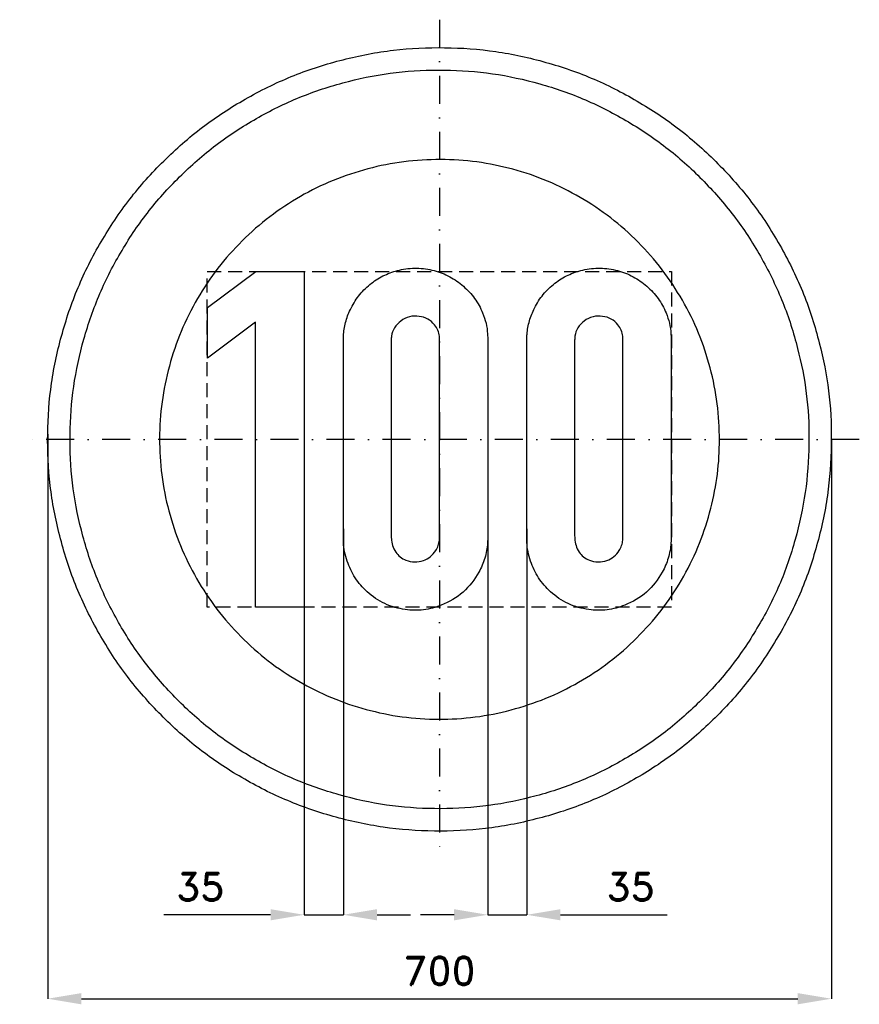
# Model space of a CAD drawing. Header units: millimetres. Extents: x -375 to 375, y -505 to 375.
import ezdxf

# ---------------------------------------------------------------- set-up
doc = ezdxf.new("R2010")
doc.units = ezdxf.units.MM
doc.header["$LTSCALE"] = 5
doc.linetypes.add('ČERCHOVANÁX2', pattern=[2, 1, -0.5, 0, -0.5])
doc.linetypes.add('ČÁRKOVANÁX2', pattern=[1.5, 1, -0.5])
doc.layers.add('Kóty', color=2, linetype='Continuous')
doc.layers.add('Značka', color=7, linetype='Continuous')
doc.styles.get("Standard").update_dxf_attribs({"font": 'romand.shx', "height": 25})
doc.dimstyles.get("Standard").update_dxf_attribs({"dimtxt": 25, "dimasz": 30, "dimexe": 0.18, "dimexo": 0.0625, "dimgap": 12.5, "dimtad": 1, "dimdec": 0, "dimzin": 0, "dimdsep": 46, "dimtxsty": 'Standard', "dimcen": 0.09, "dimadec": 0, "dimazin": 0, "dimtfac": 1, "dimtdec": 0, "dimtofl": 0, "dimtmove": 0, "dimatfit": 3, "dimfxl": 1, "dimtolj": 1, "dimtzin": 0, "dimarcsym": 0})

# ---------------------------------------------------------------- blocks, each defined once
blk = doc.blocks.new('*D2')
at = {"layer": 'Defpoints', "color": 0, "transparency": 16777216}
for p in [(-349.92, 4.7), (350.05, 0.12), (350.05, -499.82)]:
    blk.add_point(p, dxfattribs=at)
at = {"layer": 'Kóty', "color": 0, "lineweight": -2, "transparency": 16777216}
for p, q in [((-349.92, 4.64), (-349.92, -500)), ((350.05, 0.06), (350.05, -500)), ((-319.92, -499.82), (320.05, -499.82))]:
    blk.add_line(p, q, dxfattribs=at)
at = {"layer": 'Kóty', "color": 0, "transparency": 16777216}
for points in [[(-319.92, -494.82), (-319.92, -504.82), (-349.92, -499.82)], [(320.05, -494.82), (320.05, -504.82), (350.05, -499.82)]]:
    blk.add_solid(points, dxfattribs=at)
at = {"layer": 'Kóty', "color": 0, "transparency": 16777216, "insert": (0.06, -474.82), "char_height": 25, "attachment_point": 5}
blk.add_mtext('\\A1;700', dxfattribs=at)

msp = doc.modelspace()

# ---------------------------------------------------------------- linework, layer by layer
at = {"layer": 'Kóty'}
for p, q in [((-85.82, -79.97), (-85.82, -425)), ((43.03, -79.97), (43.03, -425)), ((78.03, -79.97), (78.03, -425)), ((-120.91, -149.91), (-120.91, -425)), ((-150.91, -424.82), (-246.39, -424.82)), ((-55.82, -424.82), (-25.82, -424.82)), ((13.03, -424.82), (-16.97, -424.82)), ((108.03, -424.82), (203.51, -424.82))]:
    msp.add_line(p, q, dxfattribs=at)
for points in [[(-120.91, -424.82), (-85.82, -424.82)], [(43.03, -424.82), (78.03, -424.82)]]:
    msp.add_lwpolyline(points, dxfattribs=at)
for points in [[(-150.91, -419.82), (-150.91, -429.82), (-120.91, -424.82)], [(-55.82, -419.82), (-55.82, -429.82), (-85.82, -424.82)], [(13.03, -419.82), (13.03, -429.82), (43.03, -424.82)], [(108.03, -419.82), (108.03, -429.82), (78.03, -424.82)]]:
    msp.add_solid(points, dxfattribs=at)
at = {"layer": 'Značka', "color": 6, "linetype": 'ČERCHOVANÁX2', "lineweight": 25, "ltscale": 5}
for p, q in [((0, 375), (0, -375)), ((375, 0), (-375, 0))]:
    msp.add_line(p, q, dxfattribs=at)
at = {"layer": 'Značka', "color": 5}
for points in [[(350, 0, -0.001625), (349.99, -2.29), (349.97, -4.58, -0.032168), (346.49, -50.21, -0.035721), (336.86, -95, -0.036668), (321.83, -138.26, -0.034758), (300.79, -178.95, -0.034053), (274.96, -216.77, -0.034445), (244.23, -250.71, -0.03455), (209.51, -280.56, -0.03444), (171.02, -305.37, -0.034409), (129.75, -325.22, -0.034438), (86.15, -339.23, -0.034425), (41.16, -347.72, -0.034424), (-4.58, -349.97, -0.034419), (-50.24, -346.53, -0.034407), (-95, -336.86, -0.034408), (-138.22, -321.72, -0.034422), (-178.95, -300.79, -0.034412), (-216.78, -274.98, -0.034416), (-250.71, -244.23, -0.03441), (-280.56, -209.5, -0.03441), (-305.37, -171.02, -0.034415), (-325.22, -129.75, -0.034415), (-339.23, -86.15, -0.034419), (-347.72, -41.16, -0.034415), (-349.97, 4.58, -0.034418), (-346.53, 50.24, -0.034417), (-336.86, 95, -0.034422), (-321.72, 138.22, -0.034426), (-300.79, 178.95, -0.03442), (-274.98, 216.78, -0.034413), (-244.23, 250.71, -0.034403), (-209.5, 280.56, -0.034421), (-171.02, 305.37, -0.034408), (-129.75, 325.22, -0.034417), (-86.15, 339.23, -0.034422), (-41.16, 347.72, -0.034424), (4.58, 349.97, -0.034419), (50.24, 346.53, -0.034406), (95, 336.86, -0.034428), (138.22, 321.71, -0.034446), (178.95, 300.79, -0.03443), (216.77, 274.98, -0.034407), (250.71, 244.23, -0.034396), (280.57, 209.5, -0.034484), (305.37, 171.02, -0.034412), (325.2, 129.76, -0.034079), (339.23, 86.15, -0.032792), (347.51, 43.38, -0.034265), (350, 0)], [(-85.82, 90.5, -0.002208), (-85.74, 92.26, -0.005511), (-85.63, 94.03, -0.051515), (-83.48, 105.99, -0.050391), (-78.94, 117.34, -0.059158), (-71.14, 129.5, -0.059882), (-60.72, 139.47, -0.057399), (-48.98, 146.74, -0.055938), (-35.88, 151.22, -0.062894), (-20.31, 152.98, -0.065053), (-4.82, 150.78, -0.0622), (9.11, 145.36, -0.059632), (21.34, 136.75, -0.05894), (31.36, 125.86, -0.061246), (38.5, 112.93, -0.042843), (41.54, 103.76, -0.047004), (42.9, 94.25, -0.005668), (42.98, 92.7), (43.03, 91.15), (43.03, -90.22, -0.00079), (42.97, -91.46, -0.003943), (42.9, -92.69, -0.05685), (40.49, -106.04, -0.056959), (35.09, -118.63, -0.090896), (21.02, -136.43, -0.092621), (1.59, -148.1, -0.069936), (-14.21, -152.31, -0.06835), (-30.54, -152.07, -0.077376), (-48.81, -146.76, -0.079317), (-64.57, -136.13, -0.068546), (-75.3, -123.68, -0.06403), (-82.41, -108.88, -0.035939), (-84.74, -100.58, -0.041873), (-85.75, -92.07), (-85.79, -91.05), (-85.82, -90.04), (-85.82, 90.5)], [(78.03, 90.5, -0.001104), (78.11, 92.26, -0.005511), (78.21, 94.03, -0.051515), (80.36, 105.99, -0.050391), (84.9, 117.34, -0.059158), (92.7, 129.5, -0.059882), (103.12, 139.47, -0.057399), (114.86, 146.74, -0.055938), (127.96, 151.22, -0.062894), (143.53, 152.98, -0.065053), (159.03, 150.78, -0.0622), (172.95, 145.36, -0.059632), (185.18, 136.75, -0.05894), (195.2, 125.86, -0.061246), (202.34, 112.93, -0.042843), (205.39, 103.76, -0.047004), (206.75, 94.25, -0.005668), (206.82, 92.7), (206.87, 91.15), (206.87, -90.22, -0.00079), (206.81, -91.46, -0.003943), (206.75, -92.69, -0.05685), (204.33, -106.04, -0.056959), (198.93, -118.63, -0.090865), (184.87, -136.43, -0.092595), (165.43, -148.1, -0.069936), (149.63, -152.31, -0.06835), (133.31, -152.07, -0.077394), (115.04, -146.76, -0.079343), (99.28, -136.13, -0.068546), (88.54, -123.68, -0.06403), (81.43, -108.88, -0.035939), (79.1, -100.58, -0.041873), (78.09, -92.07, -0.004802), (78.05, -91.05), (78.03, -90.04), (78.03, 90.5)], [(-43.13, 88.5), (-43.13, -86.22), (-43.08, -87.36, 0.005853), (-43, -88.5, 0.053819), (-41.87, -94.88, 0.083888), (-39.1, -100.66, 0.084474), (-35.15, -104.96, 0.073809), (-29.97, -107.88, 0.093634), (-22.16, -109.54, 0.098918), (-14.35, -108.19, 0.089556), (-8.1, -104.71, 0.084046), (-3.38, -99.32, 0.059761), (-1.18, -94.93, 0.064947), (-0.13, -90.19, 0.009658), (-0.06, -89.38), (0, -88.57), (0, 89.43, 0.004418), (-0.02, 90.76, 0.014712), (-0.1, 92.09, 0.079865), (-1.5, 97.52, 0.074621), (-4.5, 102.34, 0.099301), (-10.55, 107.46, 0.09646), (-18.1, 109.93, 0.104446), (-26.72, 109.57, 0.104035), (-34.54, 105.75, 0.098005), (-40.16, 99.77, 0.112812), (-42.85, 92.25, 0.02293), (-43.05, 90.38, 0.007308), (-43.13, 88.5)], [(120.71, 88.5), (120.71, -86.22), (120.77, -87.36, 0.005853), (120.84, -88.5, 0.053819), (121.97, -94.88, 0.083888), (124.75, -100.66, 0.084474), (128.7, -104.96, 0.073809), (133.87, -107.88, 0.093634), (141.68, -109.54, 0.098918), (149.5, -108.19, 0.089556), (155.74, -104.71, 0.084046), (160.46, -99.32, 0.059577), (162.67, -94.93, 0.064753), (163.71, -90.19, 0.009658), (163.79, -89.38, 0.002313), (163.84, -88.57), (163.84, 89.43, 0.004418), (163.82, 90.76, 0.014712), (163.75, 92.09, 0.079865), (162.35, 97.52, 0.074621), (159.34, 102.34, 0.099301), (153.29, 107.46, 0.09646), (145.75, 109.93, 0.104453), (137.12, 109.57, 0.104074), (129.31, 105.75, 0.098005), (123.68, 99.77, 0.112812), (121, 92.25, 0.02293), (120.8, 90.38, 0.007308), (120.71, 88.5)]]:
    msp.add_lwpolyline(points, format="xyb", dxfattribs=at)
at = {"layer": 'Značka', "color": 1}
for points in [[(330, 0, -0.001639), (329.99, -2.16), (329.97, -4.32, -0.032167), (326.69, -47.34, -0.035725), (317.61, -89.58, -0.036665), (303.44, -130.36, -0.034751), (283.6, -168.73, -0.034042), (259.25, -204.39, -0.034442), (230.27, -236.38, -0.034571), (197.54, -264.53, -0.03443), (161.24, -287.92, -0.034374), (122.33, -306.64, -0.034411), (81.23, -319.85, -0.034418), (38.8, -327.85, -0.034426), (-4.32, -329.97, -0.03444), (-47.37, -326.73, -0.034411), (-89.58, -317.61, -0.034427), (-130.32, -303.33, -0.034405), (-168.73, -283.6, -0.034412), (-204.39, -259.27, -0.034408), (-236.38, -230.27, -0.034409), (-264.53, -197.53, -0.034412), (-287.92, -161.25, -0.034422), (-306.64, -122.34, -0.034411), (-319.85, -81.23, -0.034422), (-327.85, -38.8, -0.034418), (-329.97, 4.32, -0.034417), (-326.73, 47.37, -0.034418), (-317.61, 89.58, -0.03442), (-303.33, 130.32, -0.034415), (-283.6, 168.73, -0.034423), (-259.27, 204.39, -0.034424), (-230.27, 236.38, -0.034421), (-197.53, 264.53, -0.034409), (-161.25, 287.92, -0.034412), (-122.34, 306.64, -0.034389), (-81.23, 319.85, -0.034393), (-38.8, 327.85, -0.034404), (4.32, 329.97, -0.03444), (47.37, 326.73, -0.03441), (89.57, 317.61, -0.034384), (130.32, 303.33, -0.03441), (168.73, 283.6, -0.034394), (204.39, 259.27, -0.034399), (236.38, 230.27, -0.034424), (264.53, 197.53, -0.034483), (287.92, 161.25, -0.034408), (306.62, 122.35, -0.034074), (319.85, 81.23, -0.03279), (327.65, 40.91, -0.034264), (330, 0)], [(250, 0), (249.99, 1.64), (249.98, 3.27, 0.032168), (247.49, 35.86, 0.035728), (240.61, 67.86, 0.036668), (229.88, 98.76, 0.034741), (214.85, 127.82, 0.034042), (196.4, 154.84, 0.034443), (174.45, 179.08, 0.034576), (149.65, 200.4, 0.034421), (122.15, 218.12, 0.03439), (92.68, 232.3, 0.034462), (61.54, 242.31, 0.034437), (29.4, 248.37, 0.034411), (-3.27, 249.98, 0.03444), (-35.89, 247.52, 0.034403), (-67.86, 240.61, 0.034424), (-98.73, 229.8, 0.034444), (-127.82, 214.85, 0.034412), (-154.84, 196.41, 0.034406), (-179.08, 174.45, 0.034418), (-200.4, 149.65, 0.034424), (-218.12, 122.16, 0.034423), (-232.3, 92.68, 0.034408), (-242.31, 61.54, 0.034415), (-248.37, 29.4, 0.034416), (-249.98, -3.27, 0.034419), (-247.52, -35.89, 0.03441), (-240.61, -67.86, 0.034422), (-229.8, -98.73, 0.034408), (-214.85, -127.82, 0.034422), (-196.41, -154.84, 0.034445), (-174.45, -179.08, 0.034454), (-149.65, -200.4, 0.034443), (-122.16, -218.12, 0.034435), (-92.68, -232.3, 0.034433), (-61.54, -242.31, 0.034434), (-29.4, -248.37, 0.034411), (3.27, -249.98, 0.03444), (35.89, -247.52, 0.034402), (67.86, -240.61, 0.034424), (98.73, -229.8, 0.034396), (127.82, -214.85, 0.034388), (154.84, -196.42, 0.034402), (179.08, -174.45, 0.034419), (200.4, -149.64, 0.034468), (218.12, -122.16, 0.034418), (232.29, -92.69, 0.034087), (242.31, -61.54, 0.032786), (248.22, -30.99, 0.03426), (250, 0)]]:
    msp.add_lwpolyline(points, format="xyb", dxfattribs=at)
at = {"layer": 'Značka', "color": 6, "linetype": 'ČÁRKOVANÁX2', "ltscale": 2.5}
msp.add_lwpolyline([(-207.43, -149.91), (-207.43, 150.09), (207.17, 150.09), (207.17, -149.91), (-207.43, -149.91)], dxfattribs=at)
at = {"layer": 'Značka', "color": 5}
msp.add_lwpolyline([(-164.22, -149.91), (-164.22, 104.59), (-207.19, 72.46), (-207.19, 117.75), (-164.07, 150.06), (-120.91, 150.06), (-120.91, -149.91), (-164.22, -149.91)], dxfattribs=at)

# ---------------------------------------------------------------- texts
at = {"layer": 'Kóty', "char_height": 25, "attachment_point": 5}
for insert in [(-213.65, -399.82), (170.77, -399.82)]:
    msp.add_mtext('\\A1;35', dxfattribs=dict(at, insert=insert))

# ---------------------------------------------------------------- dimensions: what is measured, and where the dimension line sits
at = {"layer": 'Kóty'}
dim = msp.add_linear_dim(base=(350.05, -499.82), p1=(-349.92, 4.7), p2=(350.05, 0.12), dimstyle='Standard', dxfattribs=at)
dim.commit()
dim.dimension.update_dxf_attribs({"geometry": '*D2', "text_midpoint": (0.06, -474.82)})

doc.saveas('drawing.dxf')
